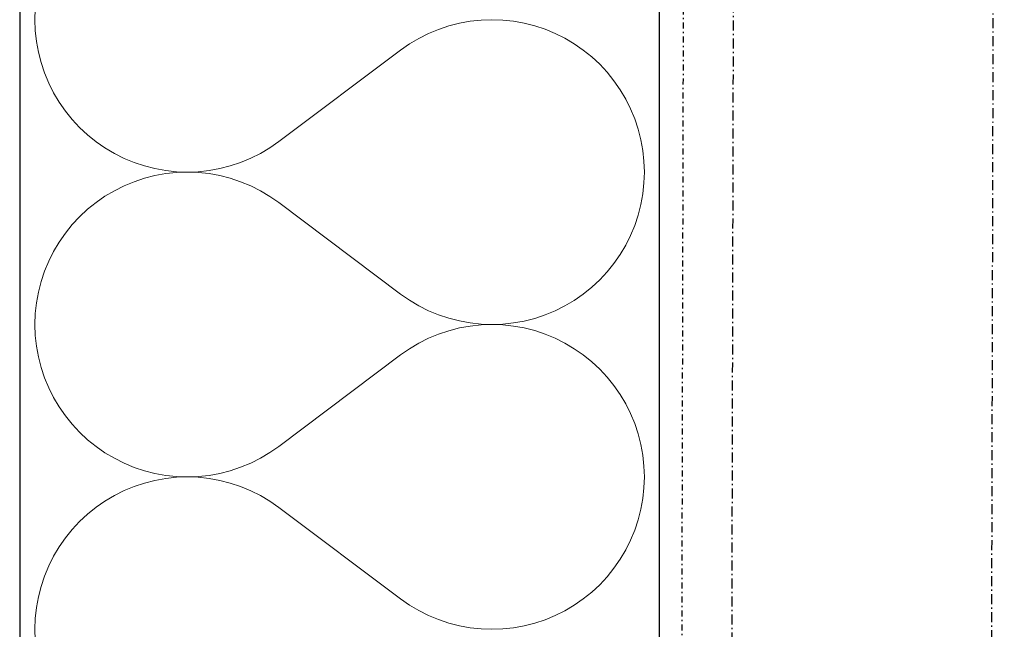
# Model space of a CAD drawing. Header units: millimetres. Extents: x -23738 to 4435, y -2716 to 20653.
# Tile 104 of 160: x -322 to -76, y 2933 to 3086. Entities that reach past the tile are written whole.
import ezdxf

# ---------------------------------------------------------------- set-up
doc = ezdxf.new("R2010")
doc.units = ezdxf.units.MM
doc.header["$MEASUREMENT"] = 0
for name, pattern in [('Wipeout_Contour', [1000, 0, -1000]), ('Čerchovaná M', [4.5, 2.5, -0.85, 0.3, -0.85]), ('Čerchovaná S', [3.5, 1.5, -0.85, 0.3, -0.85])]:
    doc.linetypes.add(name, pattern=pattern)
for name, color, linetype in [('9._POHLED ZÁPADNÍ_2_Nové_Konstrukce - krov', 7, 'Continuous'), ('9._POHLED ZÁPADNÍ_2_Nové_Konstrukce - nosné', 7, 'Continuous'), ('9._POHLED ZÁPADNÍ_2_Nové_Výplně - Povrchové', 7, 'Continuous'), ('9._POHLED ZÁPADNÍ_2_Nové_Výplně – Řezové', 7, 'Continuous'), ('9._POHLED ZÁPADNÍ_2_VÝTAH VAR 1', 7, 'Continuous')]:
    doc.layers.add(name, color=color, linetype=linetype)

# ---------------------------------------------------------------- blocks, each defined once
blk = doc.blocks.new('*X13', base_point=(-24533.14, -6254.22))
at = {"layer": '9._POHLED ZÁPADNÍ_2_Nové_Výplně – Řezové', "color": 21, "linetype": 'Continuous', "lineweight": 20, "true_color": 0xffaaaa}
for p, q in [((-317.79, 3088.43), (-317.88, 3085.71)), ((-317.88, 3085.71), (-317.79, 3083)), ((-211.72, 3084.84), (-214.36, 3084.16)), ((-209.05, 3085.32), (-211.72, 3084.84)), ((-206.34, 3085.62), (-209.05, 3085.32)), ((-203.62, 3085.71), (-206.34, 3085.62)), ((-200.9, 3085.62), (-203.62, 3085.71)), ((-198.2, 3085.33), (-200.9, 3085.62)), ((-195.52, 3084.85), (-198.2, 3085.33)), ((-192.88, 3084.18), (-195.52, 3084.85)), ((-317.79, 3083), (-317.5, 3080.29)), ((-219.45, 3082.26), (-221.88, 3081.04)), ((-216.94, 3083.3), (-219.45, 3082.26)), ((-214.36, 3084.16), (-216.94, 3083.3)), ((-190.3, 3083.32), (-192.88, 3084.18)), ((-187.79, 3082.28), (-190.3, 3083.32)), ((-185.36, 3081.06), (-187.79, 3082.28)), ((-317.5, 3080.29), (-317.01, 3077.61)), ((-221.88, 3081.04), (-224.22, 3079.65)), ((-183.02, 3079.68), (-185.36, 3081.06)), ((-317.01, 3077.61), (-316.34, 3074.98)), ((-256.93, 3055.24), (-226.46, 3078.1)), ((-224.22, 3079.65), (-226.46, 3078.1)), ((-180.78, 3078.12), (-183.02, 3079.68)), ((-178.66, 3076.42), (-180.78, 3078.12)), ((-316.34, 3074.98), (-315.48, 3072.4)), ((-176.67, 3074.57), (-178.66, 3076.42)), ((-174.81, 3072.57), (-176.67, 3074.57)), ((-173.11, 3070.46), (-174.81, 3072.57)), ((-315.48, 3072.4), (-314.44, 3069.88)), ((-171.56, 3068.22), (-173.11, 3070.46)), ((-314.44, 3069.88), (-313.22, 3067.45)), ((-170.17, 3065.88), (-171.56, 3068.22)), ((-313.22, 3067.45), (-311.83, 3065.11)), ((-311.83, 3065.11), (-310.28, 3062.88)), ((-168.95, 3063.45), (-170.17, 3065.88)), ((-310.28, 3062.88), (-308.57, 3060.76)), ((-167.91, 3060.94), (-168.95, 3063.45)), ((-308.57, 3060.76), (-306.72, 3058.77)), ((-167.05, 3058.36), (-167.91, 3060.94)), ((-306.72, 3058.77), (-304.73, 3056.92)), ((-166.37, 3055.72), (-167.05, 3058.36)), ((-304.73, 3056.92), (-302.61, 3055.21)), ((-302.61, 3055.21), (-300.37, 3053.66)), ((-259.16, 3053.68), (-256.93, 3055.24)), ((-165.89, 3053.04), (-166.37, 3055.72)), ((-300.37, 3053.66), (-298.03, 3052.27)), ((-261.5, 3052.29), (-259.16, 3053.68)), ((-165.6, 3050.34), (-165.89, 3053.04)), ((-298.03, 3052.27), (-295.6, 3051.05)), ((-295.6, 3051.05), (-293.08, 3050.01)), ((-266.45, 3050.03), (-263.93, 3051.07)), ((-263.93, 3051.07), (-261.5, 3052.29)), ((-165.5, 3047.62), (-165.6, 3050.34)), ((-293.08, 3050.01), (-290.5, 3049.16)), ((-290.5, 3049.16), (-287.87, 3048.49)), ((-287.87, 3048.49), (-285.19, 3048)), ((-285.19, 3048), (-282.48, 3047.71)), ((-277.05, 3047.72), (-274.34, 3048.01)), ((-274.34, 3048.01), (-271.66, 3048.5)), ((-271.66, 3048.5), (-269.03, 3049.17)), ((-269.03, 3049.17), (-266.45, 3050.03)), ((-290.5, 3046.08), (-293.08, 3045.22)), ((-287.87, 3046.75), (-290.5, 3046.08)), ((-285.19, 3047.23), (-287.87, 3046.75)), ((-282.48, 3047.52), (-285.19, 3047.23)), ((-282.48, 3047.71), (-279.76, 3047.62)), ((-279.76, 3047.62), (-282.48, 3047.52)), ((-279.76, 3047.62), (-277.05, 3047.72)), ((-277.05, 3047.52), (-279.76, 3047.62)), ((-274.34, 3047.23), (-277.05, 3047.52)), ((-271.66, 3046.74), (-274.34, 3047.23)), ((-269.03, 3046.07), (-271.66, 3046.74)), ((-266.45, 3045.21), (-269.03, 3046.07)), ((-165.6, 3044.9), (-165.5, 3047.62)), ((-298.03, 3042.97), (-300.37, 3041.58)), ((-295.6, 3044.18), (-298.03, 3042.97)), ((-293.08, 3045.22), (-295.6, 3044.18)), ((-263.93, 3044.16), (-266.45, 3045.21)), ((-261.5, 3042.94), (-263.93, 3044.16)), ((-259.16, 3041.55), (-261.5, 3042.94)), ((-165.89, 3042.2), (-165.6, 3044.9)), ((-300.37, 3041.58), (-302.61, 3040.03)), ((-256.93, 3040), (-259.16, 3041.55)), ((-166.37, 3039.52), (-165.89, 3042.2)), ((-304.73, 3038.32), (-306.72, 3036.47)), ((-302.61, 3040.03), (-304.73, 3038.32)), ((-256.93, 3040), (-226.46, 3017.14)), ((-167.05, 3036.88), (-166.37, 3039.52)), ((-306.72, 3036.47), (-308.57, 3034.48)), ((-167.91, 3034.3), (-167.05, 3036.88)), ((-308.57, 3034.48), (-310.28, 3032.36)), ((-168.95, 3031.79), (-167.91, 3034.3)), ((-310.28, 3032.36), (-311.83, 3030.13)), ((-170.17, 3029.36), (-168.95, 3031.79)), ((-311.83, 3030.13), (-313.22, 3027.79)), ((-171.56, 3027.02), (-170.17, 3029.36)), ((-313.22, 3027.79), (-314.44, 3025.36)), ((-173.11, 3024.78), (-171.56, 3027.02)), ((-314.44, 3025.36), (-315.48, 3022.84)), ((-174.81, 3022.66), (-173.11, 3024.78)), ((-315.48, 3022.84), (-316.34, 3020.26)), ((-176.67, 3020.67), (-174.81, 3022.66)), ((-316.34, 3020.26), (-317.01, 3017.62)), ((-180.78, 3017.11), (-178.66, 3018.82)), ((-178.66, 3018.82), (-176.67, 3020.67)), ((-317.01, 3017.62), (-317.5, 3014.95)), ((-226.46, 3017.14), (-224.22, 3015.59)), ((-183.02, 3015.56), (-180.78, 3017.11)), ((-317.5, 3014.95), (-317.79, 3012.24)), ((-224.22, 3015.59), (-221.88, 3014.2)), ((-221.88, 3014.2), (-219.45, 3012.98)), ((-187.79, 3012.96), (-185.36, 3014.18)), ((-185.36, 3014.18), (-183.02, 3015.56)), ((-317.79, 3012.24), (-317.88, 3009.52)), ((-219.45, 3012.98), (-216.94, 3011.94)), ((-216.94, 3011.94), (-214.36, 3011.08)), ((-214.36, 3011.08), (-211.72, 3010.4)), ((-195.52, 3010.39), (-192.88, 3011.06)), ((-192.88, 3011.06), (-190.3, 3011.92)), ((-190.3, 3011.92), (-187.79, 3012.96)), ((-317.88, 3009.52), (-317.79, 3006.81)), ((-211.72, 3008.65), (-214.36, 3007.97)), ((-211.72, 3010.4), (-209.05, 3009.92)), ((-209.05, 3009.13), (-211.72, 3008.65)), ((-209.05, 3009.92), (-206.34, 3009.62)), ((-206.34, 3009.42), (-209.05, 3009.13)), ((-206.34, 3009.62), (-203.62, 3009.52)), ((-203.62, 3009.52), (-206.34, 3009.42)), ((-203.62, 3009.52), (-200.9, 3009.62)), ((-200.9, 3009.43), (-203.62, 3009.52)), ((-200.9, 3009.62), (-198.2, 3009.91)), ((-198.2, 3009.14), (-200.9, 3009.43)), ((-198.2, 3009.91), (-195.52, 3010.39)), ((-195.52, 3008.66), (-198.2, 3009.14)), ((-192.88, 3007.99), (-195.52, 3008.66)), ((-317.79, 3006.81), (-317.5, 3004.1)), ((-219.45, 3006.07), (-221.88, 3004.85)), ((-216.94, 3007.11), (-219.45, 3006.07)), ((-214.36, 3007.97), (-216.94, 3007.11)), ((-190.3, 3007.13), (-192.88, 3007.99)), ((-187.79, 3006.09), (-190.3, 3007.13)), ((-185.36, 3004.87), (-187.79, 3006.09)), ((-317.5, 3004.1), (-317.01, 3001.42)), ((-221.88, 3004.85), (-224.22, 3003.46)), ((-183.02, 3003.48), (-185.36, 3004.87)), ((-180.78, 3001.93), (-183.02, 3003.48)), ((-317.01, 3001.42), (-316.34, 2998.79)), ((-256.93, 2979.05), (-226.46, 3001.9)), ((-224.22, 3003.46), (-226.46, 3001.9)), ((-178.66, 3000.23), (-180.78, 3001.93)), ((-316.34, 2998.79), (-315.48, 2996.21)), ((-176.67, 2998.37), (-178.66, 3000.23)), ((-315.48, 2996.21), (-314.44, 2993.69)), ((-174.81, 2996.38), (-176.67, 2998.37)), ((-173.11, 2994.27), (-174.81, 2996.38)), ((-314.44, 2993.69), (-313.22, 2991.26)), ((-171.56, 2992.03), (-173.11, 2994.27)), ((-313.22, 2991.26), (-311.83, 2988.92)), ((-170.17, 2989.69), (-171.56, 2992.03)), ((-311.83, 2988.92), (-310.28, 2986.69)), ((-168.95, 2987.26), (-170.17, 2989.69)), ((-310.28, 2986.69), (-308.57, 2984.57)), ((-167.91, 2984.75), (-168.95, 2987.26)), ((-308.57, 2984.57), (-306.72, 2982.58)), ((-167.05, 2982.17), (-167.91, 2984.75)), ((-306.72, 2982.58), (-304.73, 2980.72)), ((-166.37, 2979.53), (-167.05, 2982.17)), ((-304.73, 2980.72), (-302.61, 2979.02)), ((-302.61, 2979.02), (-300.37, 2977.47)), ((-259.16, 2977.49), (-256.93, 2979.05)), ((-165.89, 2976.85), (-166.37, 2979.53)), ((-300.37, 2977.47), (-298.03, 2976.08)), ((-261.5, 2976.1), (-259.16, 2977.49)), ((-165.6, 2974.15), (-165.89, 2976.85)), ((-298.03, 2976.08), (-295.6, 2974.86)), ((-295.6, 2974.86), (-293.08, 2973.82)), ((-266.45, 2973.84), (-263.93, 2974.88)), ((-263.93, 2974.88), (-261.5, 2976.1)), ((-165.5, 2971.43), (-165.6, 2974.15)), ((-293.08, 2973.82), (-290.5, 2972.97)), ((-290.5, 2972.97), (-287.87, 2972.29)), ((-287.87, 2972.29), (-285.19, 2971.81)), ((-285.19, 2971.81), (-282.48, 2971.52)), ((-282.48, 2971.52), (-279.76, 2971.43)), ((-279.76, 2971.43), (-277.05, 2971.53)), ((-277.05, 2971.53), (-274.34, 2971.82)), ((-274.34, 2971.82), (-271.66, 2972.31)), ((-271.66, 2972.31), (-269.03, 2972.98)), ((-269.03, 2972.98), (-266.45, 2973.84)), ((-293.08, 2969.03), (-295.6, 2967.99)), ((-290.5, 2969.89), (-293.08, 2969.03)), ((-287.87, 2970.56), (-290.5, 2969.89)), ((-285.19, 2971.04), (-287.87, 2970.56)), ((-282.48, 2971.33), (-285.19, 2971.04)), ((-279.76, 2971.43), (-282.48, 2971.33)), ((-277.05, 2971.33), (-279.76, 2971.43)), ((-274.34, 2971.04), (-277.05, 2971.33)), ((-271.66, 2970.55), (-274.34, 2971.04)), ((-269.03, 2969.88), (-271.66, 2970.55)), ((-266.45, 2969.02), (-269.03, 2969.88)), ((-263.93, 2967.97), (-266.45, 2969.02)), ((-165.6, 2968.71), (-165.5, 2971.43)), ((-298.03, 2966.78), (-300.37, 2965.39)), ((-295.6, 2967.99), (-298.03, 2966.78)), ((-261.5, 2966.75), (-263.93, 2967.97)), ((-259.16, 2965.36), (-261.5, 2966.75)), ((-165.89, 2966), (-165.6, 2968.71)), ((-300.37, 2965.39), (-302.61, 2963.84)), ((-256.93, 2963.81), (-259.16, 2965.36)), ((-166.37, 2963.33), (-165.89, 2966)), ((-304.73, 2962.13), (-306.72, 2960.28)), ((-302.61, 2963.84), (-304.73, 2962.13)), ((-256.93, 2963.81), (-226.46, 2940.95)), ((-167.05, 2960.69), (-166.37, 2963.33)), ((-306.72, 2960.28), (-308.57, 2958.29)), ((-167.91, 2958.11), (-167.05, 2960.69)), ((-308.57, 2958.29), (-310.28, 2956.17)), ((-168.95, 2955.6), (-167.91, 2958.11)), ((-310.28, 2956.17), (-311.83, 2953.94)), ((-170.17, 2953.16), (-168.95, 2955.6)), ((-311.83, 2953.94), (-313.22, 2951.6)), ((-171.56, 2950.83), (-170.17, 2953.16)), ((-313.22, 2951.6), (-314.44, 2949.16)), ((-173.11, 2948.59), (-171.56, 2950.83)), ((-314.44, 2949.16), (-315.48, 2946.65)), ((-174.81, 2946.47), (-173.11, 2948.59)), ((-315.48, 2946.65), (-316.34, 2944.07)), ((-178.66, 2942.63), (-176.67, 2944.48)), ((-176.67, 2944.48), (-174.81, 2946.47)), ((-316.34, 2944.07), (-317.01, 2941.43)), ((-180.78, 2940.92), (-178.66, 2942.63)), ((-317.01, 2941.43), (-317.5, 2938.76)), ((-226.46, 2940.95), (-224.22, 2939.4)), ((-183.02, 2939.37), (-180.78, 2940.92)), ((-317.5, 2938.76), (-317.79, 2936.05)), ((-224.22, 2939.4), (-221.88, 2938.01)), ((-221.88, 2938.01), (-219.45, 2936.79)), ((-187.79, 2936.77), (-185.36, 2937.99)), ((-185.36, 2937.99), (-183.02, 2939.37)), ((-317.79, 2936.05), (-317.88, 2933.33)), ((-219.45, 2936.79), (-216.94, 2935.75)), ((-216.94, 2935.75), (-214.36, 2934.88)), ((-214.36, 2934.88), (-211.72, 2934.21)), ((-195.52, 2934.2), (-192.88, 2934.87)), ((-192.88, 2934.87), (-190.3, 2935.73)), ((-190.3, 2935.73), (-187.79, 2936.77)), ((-317.88, 2933.33), (-317.79, 2930.61)), ((-211.72, 2934.21), (-209.05, 2933.72)), ((-209.05, 2933.72), (-206.34, 2933.43)), ((-206.34, 2933.43), (-203.62, 2933.33)), ((-203.62, 2933.33), (-200.9, 2933.43)), ((-200.9, 2933.43), (-198.2, 2933.72)), ((-198.2, 2933.72), (-195.52, 2934.2))]:
    blk.add_line(p, q, dxfattribs=at)
blk = doc.blocks.new('*X24', base_point=(-24533.14, -6254.22))
at = {"layer": '9._POHLED ZÁPADNÍ_2_Nové_Výplně – Řezové', "color": 21, "linetype": 'Continuous', "lineweight": 20, "true_color": 0xffaaaa}
for p, q in [((-317.79, 3088.43), (-317.88, 3085.71)), ((-317.88, 3085.71), (-317.79, 3083)), ((-211.72, 3084.84), (-214.36, 3084.16)), ((-209.05, 3085.32), (-211.72, 3084.84)), ((-206.34, 3085.62), (-209.05, 3085.32)), ((-203.62, 3085.71), (-206.34, 3085.62)), ((-200.9, 3085.62), (-203.62, 3085.71)), ((-198.2, 3085.33), (-200.9, 3085.62)), ((-195.52, 3084.85), (-198.2, 3085.33)), ((-192.88, 3084.18), (-195.52, 3084.85)), ((-317.79, 3083), (-317.5, 3080.29)), ((-219.45, 3082.26), (-221.88, 3081.04)), ((-216.94, 3083.3), (-219.45, 3082.26)), ((-214.36, 3084.16), (-216.94, 3083.3)), ((-190.3, 3083.32), (-192.88, 3084.18)), ((-187.79, 3082.28), (-190.3, 3083.32)), ((-185.36, 3081.06), (-187.79, 3082.28)), ((-317.5, 3080.29), (-317.01, 3077.61)), ((-221.88, 3081.04), (-224.22, 3079.65)), ((-183.02, 3079.68), (-185.36, 3081.06)), ((-317.01, 3077.61), (-316.34, 3074.98)), ((-256.93, 3055.24), (-226.46, 3078.1)), ((-224.22, 3079.65), (-226.46, 3078.1)), ((-180.78, 3078.12), (-183.02, 3079.68)), ((-178.66, 3076.42), (-180.78, 3078.12)), ((-316.34, 3074.98), (-315.48, 3072.4)), ((-176.67, 3074.57), (-178.66, 3076.42)), ((-174.81, 3072.57), (-176.67, 3074.57)), ((-173.11, 3070.46), (-174.81, 3072.57)), ((-315.48, 3072.4), (-314.44, 3069.88)), ((-171.56, 3068.22), (-173.11, 3070.46)), ((-314.44, 3069.88), (-313.22, 3067.45)), ((-170.17, 3065.88), (-171.56, 3068.22)), ((-313.22, 3067.45), (-311.83, 3065.11)), ((-311.83, 3065.11), (-310.28, 3062.88)), ((-168.95, 3063.45), (-170.17, 3065.88)), ((-310.28, 3062.88), (-308.57, 3060.76)), ((-167.91, 3060.94), (-168.95, 3063.45)), ((-308.57, 3060.76), (-306.72, 3058.77)), ((-167.05, 3058.36), (-167.91, 3060.94)), ((-306.72, 3058.77), (-304.73, 3056.92)), ((-166.37, 3055.72), (-167.05, 3058.36)), ((-304.73, 3056.92), (-302.61, 3055.21)), ((-302.61, 3055.21), (-300.37, 3053.66)), ((-259.16, 3053.68), (-256.93, 3055.24)), ((-165.89, 3053.04), (-166.37, 3055.72)), ((-300.37, 3053.66), (-298.03, 3052.27)), ((-261.5, 3052.29), (-259.16, 3053.68)), ((-165.6, 3050.34), (-165.89, 3053.04)), ((-298.03, 3052.27), (-295.6, 3051.05)), ((-295.6, 3051.05), (-293.08, 3050.01)), ((-266.45, 3050.03), (-263.93, 3051.07)), ((-263.93, 3051.07), (-261.5, 3052.29)), ((-165.5, 3047.62), (-165.6, 3050.34)), ((-293.08, 3050.01), (-290.5, 3049.16)), ((-290.5, 3049.16), (-287.87, 3048.49)), ((-287.87, 3048.49), (-285.19, 3048)), ((-285.19, 3048), (-282.48, 3047.71)), ((-277.05, 3047.72), (-274.34, 3048.01)), ((-274.34, 3048.01), (-271.66, 3048.5)), ((-271.66, 3048.5), (-269.03, 3049.17)), ((-269.03, 3049.17), (-266.45, 3050.03)), ((-290.5, 3046.08), (-293.08, 3045.22)), ((-287.87, 3046.75), (-290.5, 3046.08)), ((-285.19, 3047.23), (-287.87, 3046.75)), ((-282.48, 3047.52), (-285.19, 3047.23)), ((-282.48, 3047.71), (-279.76, 3047.62)), ((-279.76, 3047.62), (-282.48, 3047.52)), ((-279.76, 3047.62), (-277.05, 3047.72)), ((-277.05, 3047.52), (-279.76, 3047.62)), ((-274.34, 3047.23), (-277.05, 3047.52)), ((-271.66, 3046.74), (-274.34, 3047.23)), ((-269.03, 3046.07), (-271.66, 3046.74)), ((-266.45, 3045.21), (-269.03, 3046.07)), ((-165.6, 3044.9), (-165.5, 3047.62)), ((-298.03, 3042.97), (-300.37, 3041.58)), ((-295.6, 3044.18), (-298.03, 3042.97)), ((-293.08, 3045.22), (-295.6, 3044.18)), ((-263.93, 3044.16), (-266.45, 3045.21)), ((-261.5, 3042.94), (-263.93, 3044.16)), ((-259.16, 3041.55), (-261.5, 3042.94)), ((-165.89, 3042.2), (-165.6, 3044.9)), ((-300.37, 3041.58), (-302.61, 3040.03)), ((-256.93, 3040), (-259.16, 3041.55)), ((-166.37, 3039.52), (-165.89, 3042.2)), ((-304.73, 3038.32), (-306.72, 3036.47)), ((-302.61, 3040.03), (-304.73, 3038.32)), ((-256.93, 3040), (-226.46, 3017.14)), ((-167.05, 3036.88), (-166.37, 3039.52)), ((-306.72, 3036.47), (-308.57, 3034.48)), ((-167.91, 3034.3), (-167.05, 3036.88)), ((-308.57, 3034.48), (-310.28, 3032.36)), ((-168.95, 3031.79), (-167.91, 3034.3)), ((-310.28, 3032.36), (-311.83, 3030.13)), ((-170.17, 3029.36), (-168.95, 3031.79)), ((-311.83, 3030.13), (-313.22, 3027.79)), ((-171.56, 3027.02), (-170.17, 3029.36)), ((-313.22, 3027.79), (-314.44, 3025.36)), ((-173.11, 3024.78), (-171.56, 3027.02)), ((-314.44, 3025.36), (-315.48, 3022.84)), ((-174.81, 3022.66), (-173.11, 3024.78)), ((-315.48, 3022.84), (-316.34, 3020.26)), ((-176.67, 3020.67), (-174.81, 3022.66)), ((-316.34, 3020.26), (-317.01, 3017.62)), ((-180.78, 3017.11), (-178.66, 3018.82)), ((-178.66, 3018.82), (-176.67, 3020.67)), ((-317.01, 3017.62), (-317.5, 3014.95)), ((-226.46, 3017.14), (-224.22, 3015.59)), ((-183.02, 3015.56), (-180.78, 3017.11)), ((-317.5, 3014.95), (-317.79, 3012.24)), ((-224.22, 3015.59), (-221.88, 3014.2)), ((-221.88, 3014.2), (-219.45, 3012.98)), ((-187.79, 3012.96), (-185.36, 3014.18)), ((-185.36, 3014.18), (-183.02, 3015.56)), ((-317.79, 3012.24), (-317.88, 3009.52)), ((-219.45, 3012.98), (-216.94, 3011.94)), ((-216.94, 3011.94), (-214.36, 3011.08)), ((-214.36, 3011.08), (-211.72, 3010.4)), ((-195.52, 3010.39), (-192.88, 3011.06)), ((-192.88, 3011.06), (-190.3, 3011.92)), ((-190.3, 3011.92), (-187.79, 3012.96)), ((-317.88, 3009.52), (-317.79, 3006.81)), ((-211.72, 3008.65), (-214.36, 3007.97)), ((-211.72, 3010.4), (-209.05, 3009.92)), ((-209.05, 3009.13), (-211.72, 3008.65)), ((-209.05, 3009.92), (-206.34, 3009.62)), ((-206.34, 3009.42), (-209.05, 3009.13)), ((-206.34, 3009.62), (-203.62, 3009.52)), ((-203.62, 3009.52), (-206.34, 3009.42)), ((-203.62, 3009.52), (-200.9, 3009.62)), ((-200.9, 3009.43), (-203.62, 3009.52)), ((-200.9, 3009.62), (-198.2, 3009.91)), ((-198.2, 3009.14), (-200.9, 3009.43)), ((-198.2, 3009.91), (-195.52, 3010.39)), ((-195.52, 3008.66), (-198.2, 3009.14)), ((-192.88, 3007.99), (-195.52, 3008.66)), ((-317.79, 3006.81), (-317.5, 3004.1)), ((-219.45, 3006.07), (-221.88, 3004.85)), ((-216.94, 3007.11), (-219.45, 3006.07)), ((-214.36, 3007.97), (-216.94, 3007.11)), ((-190.3, 3007.13), (-192.88, 3007.99)), ((-187.79, 3006.09), (-190.3, 3007.13)), ((-185.36, 3004.87), (-187.79, 3006.09)), ((-317.5, 3004.1), (-317.01, 3001.42)), ((-221.88, 3004.85), (-224.22, 3003.46)), ((-183.02, 3003.48), (-185.36, 3004.87)), ((-180.78, 3001.93), (-183.02, 3003.48)), ((-317.01, 3001.42), (-316.34, 2998.79)), ((-256.93, 2979.05), (-226.46, 3001.9)), ((-224.22, 3003.46), (-226.46, 3001.9)), ((-178.66, 3000.23), (-180.78, 3001.93)), ((-316.34, 2998.79), (-315.48, 2996.21)), ((-176.67, 2998.37), (-178.66, 3000.23)), ((-315.48, 2996.21), (-314.44, 2993.69)), ((-174.81, 2996.38), (-176.67, 2998.37)), ((-173.11, 2994.27), (-174.81, 2996.38)), ((-314.44, 2993.69), (-313.22, 2991.26)), ((-171.56, 2992.03), (-173.11, 2994.27)), ((-313.22, 2991.26), (-311.83, 2988.92)), ((-170.17, 2989.69), (-171.56, 2992.03)), ((-311.83, 2988.92), (-310.28, 2986.69)), ((-168.95, 2987.26), (-170.17, 2989.69)), ((-310.28, 2986.69), (-308.57, 2984.57)), ((-167.91, 2984.75), (-168.95, 2987.26)), ((-308.57, 2984.57), (-306.72, 2982.58)), ((-167.05, 2982.17), (-167.91, 2984.75)), ((-306.72, 2982.58), (-304.73, 2980.72)), ((-166.37, 2979.53), (-167.05, 2982.17)), ((-304.73, 2980.72), (-302.61, 2979.02)), ((-302.61, 2979.02), (-300.37, 2977.47)), ((-259.16, 2977.49), (-256.93, 2979.05)), ((-165.89, 2976.85), (-166.37, 2979.53)), ((-300.37, 2977.47), (-298.03, 2976.08)), ((-261.5, 2976.1), (-259.16, 2977.49)), ((-165.6, 2974.15), (-165.89, 2976.85)), ((-298.03, 2976.08), (-295.6, 2974.86)), ((-295.6, 2974.86), (-293.08, 2973.82)), ((-266.45, 2973.84), (-263.93, 2974.88)), ((-263.93, 2974.88), (-261.5, 2976.1)), ((-165.5, 2971.43), (-165.6, 2974.15)), ((-293.08, 2973.82), (-290.5, 2972.97)), ((-290.5, 2972.97), (-287.87, 2972.29)), ((-287.87, 2972.29), (-285.19, 2971.81)), ((-285.19, 2971.81), (-282.48, 2971.52)), ((-282.48, 2971.52), (-279.76, 2971.43)), ((-279.76, 2971.43), (-277.05, 2971.53)), ((-277.05, 2971.53), (-274.34, 2971.82)), ((-274.34, 2971.82), (-271.66, 2972.31)), ((-271.66, 2972.31), (-269.03, 2972.98)), ((-269.03, 2972.98), (-266.45, 2973.84)), ((-293.08, 2969.03), (-295.6, 2967.99)), ((-290.5, 2969.89), (-293.08, 2969.03)), ((-287.87, 2970.56), (-290.5, 2969.89)), ((-285.19, 2971.04), (-287.87, 2970.56)), ((-282.48, 2971.33), (-285.19, 2971.04)), ((-279.76, 2971.43), (-282.48, 2971.33)), ((-277.05, 2971.33), (-279.76, 2971.43)), ((-274.34, 2971.04), (-277.05, 2971.33)), ((-271.66, 2970.55), (-274.34, 2971.04)), ((-269.03, 2969.88), (-271.66, 2970.55)), ((-266.45, 2969.02), (-269.03, 2969.88)), ((-263.93, 2967.97), (-266.45, 2969.02)), ((-165.6, 2968.71), (-165.5, 2971.43)), ((-298.03, 2966.78), (-300.37, 2965.39)), ((-295.6, 2967.99), (-298.03, 2966.78)), ((-261.5, 2966.75), (-263.93, 2967.97)), ((-259.16, 2965.36), (-261.5, 2966.75)), ((-165.89, 2966), (-165.6, 2968.71)), ((-300.37, 2965.39), (-302.61, 2963.84)), ((-256.93, 2963.81), (-259.16, 2965.36)), ((-166.37, 2963.33), (-165.89, 2966)), ((-304.73, 2962.13), (-306.72, 2960.28)), ((-302.61, 2963.84), (-304.73, 2962.13)), ((-256.93, 2963.81), (-226.46, 2940.95)), ((-167.05, 2960.69), (-166.37, 2963.33)), ((-306.72, 2960.28), (-308.57, 2958.29)), ((-167.91, 2958.11), (-167.05, 2960.69)), ((-308.57, 2958.29), (-310.28, 2956.17)), ((-168.95, 2955.6), (-167.91, 2958.11)), ((-310.28, 2956.17), (-311.83, 2953.94)), ((-170.17, 2953.16), (-168.95, 2955.6)), ((-311.83, 2953.94), (-313.22, 2951.6)), ((-171.56, 2950.83), (-170.17, 2953.16)), ((-313.22, 2951.6), (-314.44, 2949.16)), ((-173.11, 2948.59), (-171.56, 2950.83)), ((-314.44, 2949.16), (-315.48, 2946.65)), ((-174.81, 2946.47), (-173.11, 2948.59)), ((-315.48, 2946.65), (-316.34, 2944.07)), ((-178.66, 2942.63), (-176.67, 2944.48)), ((-176.67, 2944.48), (-174.81, 2946.47)), ((-316.34, 2944.07), (-317.01, 2941.43)), ((-180.78, 2940.92), (-178.66, 2942.63)), ((-317.01, 2941.43), (-317.5, 2938.76)), ((-226.46, 2940.95), (-224.22, 2939.4)), ((-183.02, 2939.37), (-180.78, 2940.92)), ((-317.5, 2938.76), (-317.79, 2936.05)), ((-224.22, 2939.4), (-221.88, 2938.01)), ((-221.88, 2938.01), (-219.45, 2936.79)), ((-187.79, 2936.77), (-185.36, 2937.99)), ((-185.36, 2937.99), (-183.02, 2939.37)), ((-317.79, 2936.05), (-317.88, 2933.33)), ((-219.45, 2936.79), (-216.94, 2935.75)), ((-216.94, 2935.75), (-214.36, 2934.88)), ((-214.36, 2934.88), (-211.72, 2934.21)), ((-195.52, 2934.2), (-192.88, 2934.87)), ((-192.88, 2934.87), (-190.3, 2935.73)), ((-190.3, 2935.73), (-187.79, 2936.77)), ((-317.88, 2933.33), (-317.79, 2930.61)), ((-211.72, 2934.21), (-209.05, 2933.72)), ((-209.05, 2933.72), (-206.34, 2933.43)), ((-206.34, 2933.43), (-203.62, 2933.33)), ((-203.62, 2933.33), (-200.9, 2933.43)), ((-200.9, 2933.43), (-198.2, 2933.72)), ((-198.2, 2933.72), (-195.52, 2934.2))]:
    blk.add_line(p, q, dxfattribs=at)

msp = doc.modelspace()

# ---------------------------------------------------------------- linework, layer by layer
at = {"layer": '9._POHLED ZÁPADNÍ_2_Nové_Konstrukce - krov', "color": 1, "linetype": 'Čerchovaná M', "lineweight": 25}
for p, q in [((-147.2, 1400.03), (-140.46, 4257.41)), ((-82.76, 1184.64), (-75.51, 4257.25))]:
    msp.add_line(p, q, dxfattribs=at)

# ---------------------------------------------------------------- wipeouts: each hides what was drawn before it
at = {"color": 254, "linetype": 'Wipeout_Contour', "lineweight": 0, "ltscale": 36793.983046}
msp.add_wipeout([(-161.69, 351.47), (-161.69, 17956.84), (-321.69, 17969.56), (-321.69, 351.48)], dxfattribs=at).dxf.layer = '9._POHLED ZÁPADNÍ_2_Nové_Výplně - Povrchové'

# ---------------------------------------------------------------- next in the draw order: linework, layer by layer
at = {"layer": '9._POHLED ZÁPADNÍ_2_Nové_Konstrukce - nosné', "color": 1, "linetype": 'Continuous', "lineweight": 25, "flags": 128}
for points in [[(-161.69, 351.47), (-161.69, 18117.35)], [(-321.69, 17969.56), (-321.69, 351.48)]]:
    msp.add_lwpolyline(points, dxfattribs=at)

# ---------------------------------------------------------------- next in the draw order: wipeouts: each hides what was drawn before it
at = {"color": 254, "linetype": 'Wipeout_Contour', "lineweight": 0, "ltscale": 8778.600966}
msp.add_wipeout([(-321.69, 351.48), (-161.69, 351.47), (-161.69, 3949.14), (-321.69, 3949.14)], dxfattribs=at).dxf.layer = '9._POHLED ZÁPADNÍ_2_Nové_Výplně – Řezové'

# ---------------------------------------------------------------- next in the draw order: linework, layer by layer
at = {"layer": '9._POHLED ZÁPADNÍ_2_Nové_Konstrukce - nosné', "color": 1, "linetype": 'Continuous', "lineweight": 25, "flags": 128}
for points in [[(-161.69, 351.47), (-161.69, 18117.35)], [(-321.69, 17969.56), (-321.69, 351.48)]]:
    msp.add_lwpolyline(points, dxfattribs=at)

# ---------------------------------------------------------------- next in the draw order: block references
at = {"layer": '9._POHLED ZÁPADNÍ_2_VÝTAH VAR 1', "color": 9, "linetype": 'Continuous', "lineweight": 13}
msp.add_blockref('*X13', (-24533.14, -6254.22), dxfattribs=at)

# ---------------------------------------------------------------- next in the draw order: wipeouts: each hides what was drawn before it
at = {"color": 254, "linetype": 'Wipeout_Contour', "lineweight": 0, "ltscale": 8775.620918}
msp.add_wipeout([(-321.69, 351.47), (-161.69, 351.47), (-161.69, 3947.65), (-321.69, 3947.65)], dxfattribs=at).dxf.layer = '9._POHLED ZÁPADNÍ_2_Nové_Výplně – Řezové'

# ---------------------------------------------------------------- next in the draw order: linework, layer by layer
at = {"layer": '9._POHLED ZÁPADNÍ_2_Nové_Konstrukce - krov', "color": 1, "linetype": 'Čerchovaná S', "lineweight": 25}
msp.add_line((-161.55, 616.04), (-152.96, 4257.44), dxfattribs=at)
at = {"layer": '9._POHLED ZÁPADNÍ_2_Nové_Konstrukce - nosné', "color": 1, "linetype": 'Continuous', "lineweight": 25, "flags": 128}
for points in [[(-321.69, 3947.65), (-321.69, 351.47)], [(-161.69, 351.47), (-161.69, 3947.65)]]:
    msp.add_lwpolyline(points, dxfattribs=at)

# ---------------------------------------------------------------- next in the draw order: block references
at = {"layer": '9._POHLED ZÁPADNÍ_2_VÝTAH VAR 1', "color": 9, "linetype": 'Continuous', "lineweight": 13}
msp.add_blockref('*X24', (-24533.14, -6254.22), dxfattribs=at)

doc.saveas('drawing.dxf')
